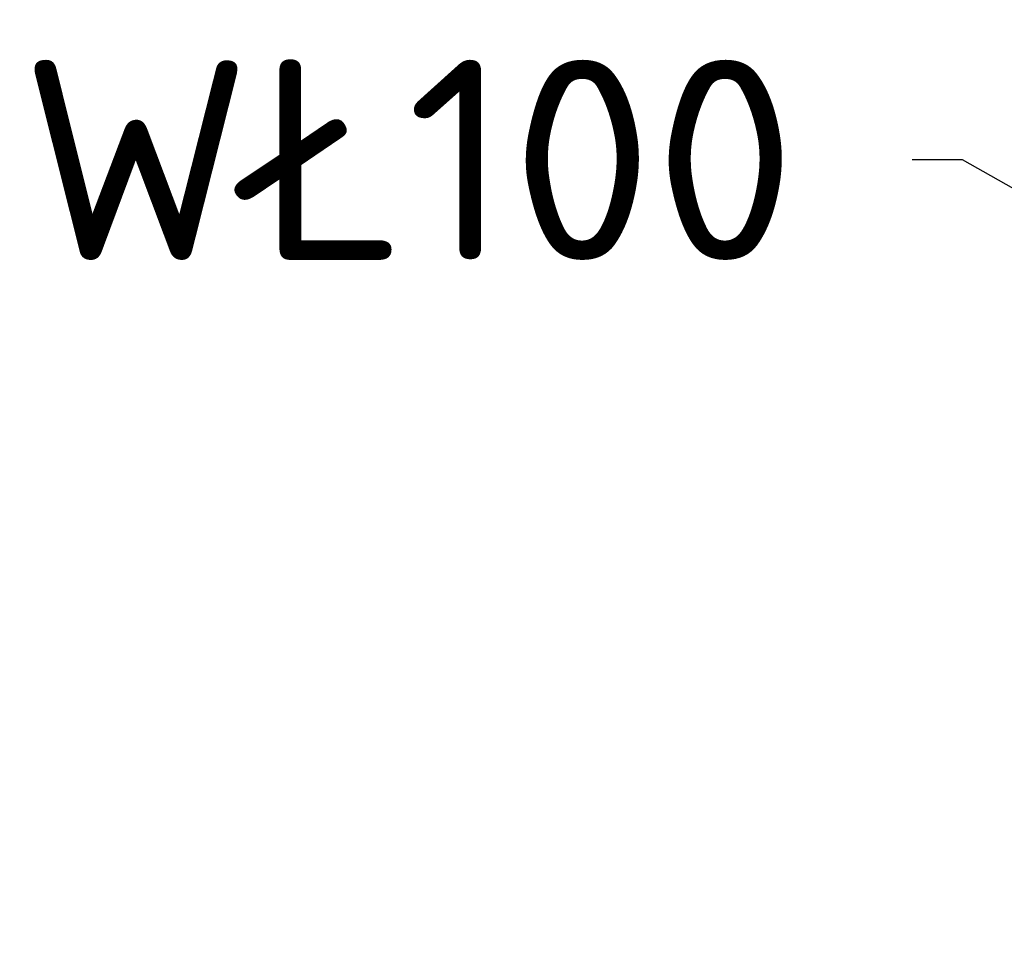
# Model space of a CAD drawing. Header units: centimetres. Extents: x 8435 to 34224, y 15581 to 23928.
# Tile 27 of 256: x 14742 to 14782, y 18937 to 18975. Entities that reach past the tile are written whole.
import ezdxf
from ezdxf import colors
from ezdxf.entities.mleader import LeaderData, LeaderLine
from ezdxf.math import Vec2, Vec3

# ---------------------------------------------------------------- set-up
doc = ezdxf.new("R2010")
doc.units = ezdxf.units.CM
doc.header["$LTSCALE"] = 0.2
doc.layers.add('_ET_OPIS', color=7, linetype='Continuous', lineweight=20)
doc.styles.add('SIMPLEX', font='simplex.shx', dxfattribs={"height": 12})

msp = doc.modelspace()

# ---------------------------------------------------------------- leaders
at = {"layer": '_ET_OPIS', "ltscale": 2}
ml = msp.add_multileader_mtext('Standard', dxfattribs=at)
ml.set_content('WŁ100 ', color=256, style='SIMPLEX')
ml.set_leader_properties()
ml.build(insert=Vec2(0, 0))
ml.multileader.update_dxf_attribs({"dogleg_length": 2, "arrow_head_size": 8})
ctx = ml.context
ctx.base_point, ctx.char_height, ctx.arrow_head_size, ctx.landing_gap_size, ctx.plane_origin = Vec3(14741.431, 18969.023), 8, 8, 1, Vec3(15328.284, 19190.061)
notes = []
notes.append((ctx, [(0, (1, 1, 0), (14780.098, 18969.023), (-1, 0), 2, [(0, [(14836.144, 18937.267)], 0, [])])]))
ctx.mtext.insert, ctx.mtext.width, ctx.mtext.defined_height, ctx.mtext.flow_direction = Vec3(14742.431, 18973.023), 213.05204, 51.024, 5
for ctx, leaders in notes:
    for number, flags, end, landing, length, lines in leaders:
        leader = LeaderData()
        leader.index, (leader.has_last_leader_line, leader.has_dogleg_vector, leader.attachment_direction) = number, flags
        leader.last_leader_point, leader.dogleg_vector, leader.dogleg_length = Vec3(end), Vec3(landing), length
        for number, points, colour, breaks in lines:
            line = LeaderLine()
            line.index, line.vertices, line.color, line.breaks = number, Vec3.list(points), colors.encode_raw_color(colour), breaks
            leader.lines.append(line)
        ctx.leaders.append(leader)

doc.saveas('drawing.dxf')
